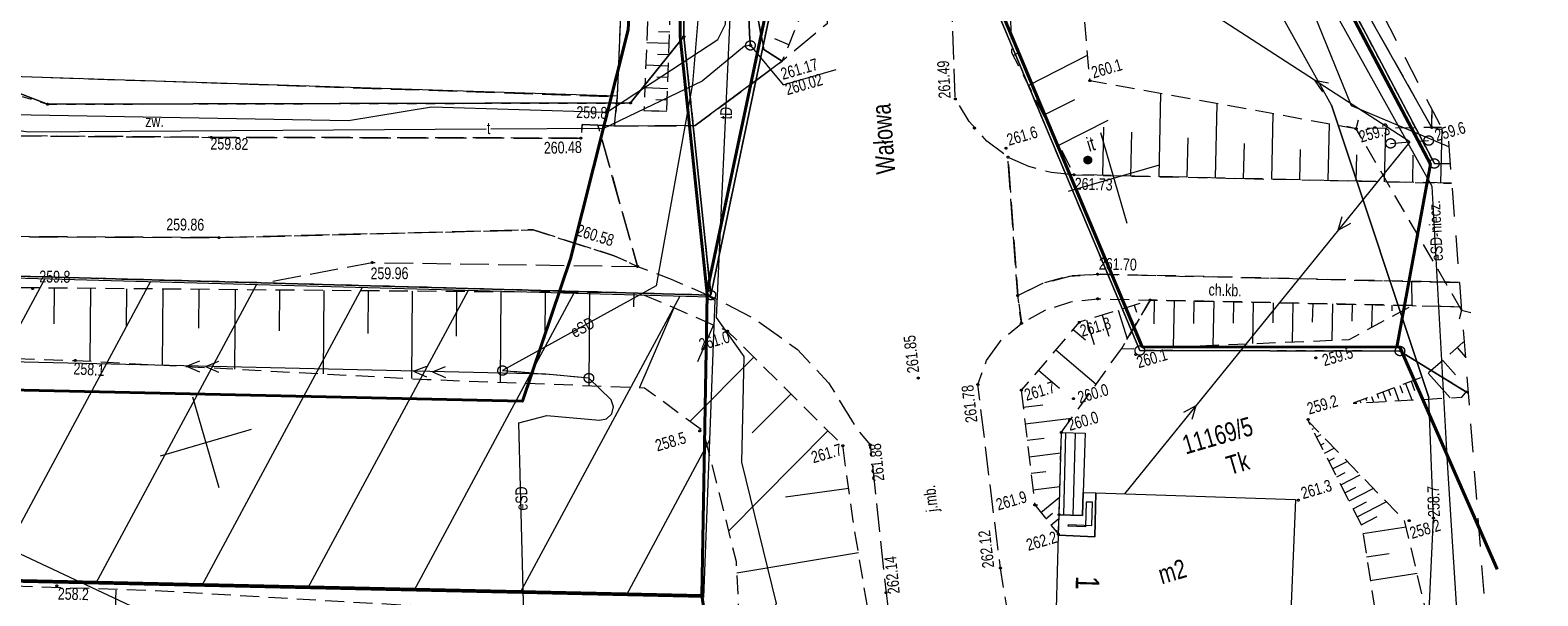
# Model space of a CAD drawing. Header units: millimetres. Extents: x -105537 to 923666, y -162842 to 175608.
# Tile 35 of 41: x 135949 to 215662, y -40228 to -10315. Entities that reach past the tile are written whole.
import ezdxf
from ezdxf.xclip import XClip

# ---------------------------------------------------------------- set-up
doc = ezdxf.new("R2010")
doc.units = ezdxf.units.MM
doc.header["$MEASUREMENT"] = 0
doc.header["$XCLIPFRAME"] = 0
for name, pattern in [('1', [1500, 1000, -500]), ('1053', [2000, 1500, -500]), ('1054', [2000, 1500, -500]), ('1056', [1500, 1000, -500]), ('1086', [1500, 1000, -500]), ('2216', [2500, 1500, -1000]), ('2218', [1000, 500, -500]), ('3820', [1500, 1000, -500])]:
    doc.linetypes.add(name, pattern=pattern)
doc.layers.add('A__!REF_RYSUNKI', color=7, linetype='Continuous')
doc.layers.add('Nowe_A_WYM_SYTUACJA', color=7, linetype='Continuous')
for name, color, linetype, lineweight in [('Nowe_A_WYM_SYTUACJA_Nr_pióra__1', 7, 'Continuous', 13), ('Nowe_A_WYM_SYTUACJA_Nr_pióra__45', 7, 'Continuous', 15), ('Nowe_A_WYM_SYTUACJA_Nr_pióra__85', 7, 'Continuous', 13), ('Wadowice Wałowa mdcp500_2_994-Nazwa_ulicy_Nr_pióra__7', 7, 'Continuous', 18), ('Wadowice Wałowa mdcp500_2_EGB_AdresNieruchomosci_Nr_pióra__7', 7, 'Continuous', 18), ('Wadowice Wałowa mdcp500_2_EGB_Budynek_Nr_pióra__7', 7, 'Continuous', 18), ('Wadowice Wałowa mdcp500_2_EGB_DzialkaEwidencyjna_Nr_pióra__3', 3, 'Continuous', 18), ('Wadowice Wałowa mdcp500_2_EGB_KonturUzytkuGruntowego_Nr_pióra__3', 3, 'Continuous', 18), ('Wadowice Wałowa mdcp500_2_EGB_ObiektTrwaleZwiazanyZBudynk_Nr_pióra__7', 7, 'Continuous', 18), ('Wadowice Wałowa mdcp500_2_EGB_PunktGraniczny_Nr_pióra__3', 3, 'Continuous', 18), ('Wadowice Wałowa mdcp500_2_GES_InneUrzadzeniaTowarzyszace_Nr_pióra__30', 30, 'Continuous', 18), ('Wadowice Wałowa mdcp500_2_GES_InneUrzadzeniaTowarzyszace_Nr_pióra__7', 7, 'Continuous', 18), ('Wadowice Wałowa mdcp500_2_GES_PrzewodElektroenergetyczny_Nr_pióra__1', 1, 'Continuous', 18), ('Wadowice Wałowa mdcp500_2_GES_PrzewodTelekomunikacyjny_Nr_pióra__30', 30, 'Continuous', 18), ('Wadowice Wałowa mdcp500_2_GES_Rzedna_Nr_pióra__1', 1, 'Continuous', 18), ('Wadowice Wałowa mdcp500_2_GES_Rzedna_Nr_pióra__30', 30, 'Continuous', 18), ('Wadowice Wałowa mdcp500_2_GES_UrzadzeniaTowarzyszczaceLin_Nr_pióra__7', 7, 'Continuous', 18), ('Wadowice Wałowa mdcp500_2_linie_mpzp_Nr_pióra__135', 135, 'Continuous', 18), ('Wadowice Wałowa mdcp500_2_OT_Komunikacja_Nr_pióra__7', 7, 'Continuous', 18), ('Wadowice Wałowa mdcp500_2_OT_Ogrodzenia_Nr_pióra__7', 7, 'Continuous', 18), ('Wadowice Wałowa mdcp500_2_OT_Rzedna_Nr_pióra__7', 7, 'Continuous', 18), ('Wadowice Wałowa mdcp500_2_OT_Skarpa_Nr_pióra__7', 7, 'Continuous', 18), ('Wadowice Wałowa mdcp500_2_OT_ZagospodarowanieTerenu_Nr_pióra__7', 7, 'Continuous', 18), ('Wadowice Wałowa mdcp500_2_siatka_Nr_pióra__7', 7, 'Continuous', 18), ('Wadowice Wałowa mdcp500_2_zakres_mapy_Nr_pióra__178', 178, 'Continuous', 18)]:
    doc.layers.add(name, color=color, linetype=linetype, lineweight=lineweight)
doc.layers.add('PZT_MPZP_Nr_pióra__226', color=7, linetype='Continuous', lineweight=40, true_color=0x59c9ff)
doc.layers.add('Wadowice Wałowa mdcp500_2_teren_zamkniety_Nr_pióra__9', color=7, linetype='Continuous', lineweight=18, true_color=0xaaaaaa)
doc.styles.add('STYL_AUTOMATYCZNY_5', font='arial.ttf')
doc.styles.add('STYL_AUTOMATYCZNY_6', font='arial.ttf', dxfattribs={"width": 0.75})
doc.linetypes.add('Linia zabudowy - nieprzekraczalna I WSC', pattern='A,0,[2,PAB.6.2 PROJEKT ZAGOSPODAROWANIA TERENU1.Shx,S=23.809524,R=0,X=0,Y=0.361417],-3000,0', length=3000)
doc.dimstyles.new('STYL_AUTOMATYCZNY__1', dxfattribs={"dimtxt": 1000, "dimasz": 570, "dimexe": 0.18, "dimexo": 0.0625, "dimgap": 0, "dimtad": 1, "dimlfac": 0.001, "dimzin": 0, "dimdsep": 46, "dimtxsty": 'STYL_AUTOMATYCZNY_5', "dimblk": 'ARROWHEAD_11', "dimblk1": 'ARROWHEAD_11', "dimblk2": 'ARROWHEAD_11', "dimcen": 0.09, "dimse1": 1, "dimse2": 1, "dimclrd": 7, "dimclre": 7, "dimclrt": 7, "dimadec": 0, "dimazin": 0, "dimtfac": 1, "dimtdec": 4, "dimtmove": 0, "dimatfit": 3, "dimfxl": 1, "dimtolj": 1, "dimtzin": 0, "dimarcsym": 0})

# ---------------------------------------------------------------- blocks, each defined once
blk = doc.blocks.new('*D83')
at = {"layer": 'Nowe_A_WYM_SYTUACJA_Nr_pióra__45', "linetype": 'Continuous', "lineweight": 15}
for points in [[(39365, 6908), (39376, 6850), (39409, 6802), (39457, 6769), (39515, 6758), (39572, 6769), (39621, 6802), (39653, 6850), (39665, 6908), (39653, 6965), (39621, 7014), (39572, 7046), (39515, 7058), (39457, 7046), (39409, 7014), (39376, 6965)], [(181743, -59771), (181754, -59829), (181787, -59877), (181835, -59910), (181893, -59921), (181950, -59910), (181999, -59877), (182031, -59829), (182043, -59771), (182031, -59714), (181999, -59665), (181950, -59633), (181893, -59621), (181835, -59633), (181787, -59665), (181754, -59714)]]:
    blk.add_hatch(color=7, dxfattribs=at).paths.add_polyline_path(points)
at = {"layer": 'Nowe_A_WYM_SYTUACJA_Nr_pióra__45', "color": 7, "linetype": 'Continuous', "lineweight": 15}
for centre in [(39515, 6908), (181893, -59771)]:
    blk.add_circle(centre, 150, dxfattribs=at)
at = {"layer": 'Nowe_A_WYM_SYTUACJA_Nr_pióra__85', "color": 7, "linetype": 'Continuous', "lineweight": 13}
for p, q in [((39578, 7044), (39753, 7417)), ((39243, 7035), (39379, 6971)), ((39276, 6398), (39451, 6772)), ((39651, 6844), (181757, -59708)), ((181956, -59635), (182131, -59262)), ((181654, -60281), (181829, -59907)), ((182029, -59835), (182164, -59899))]:
    blk.add_line(p, q, dxfattribs=at)
at = {"layer": 'Nowe_A_WYM_SYTUACJA_Nr_pióra__1', "color": 7, "lineweight": 13, "insert": (108889, -25361), "char_height": 1000, "attachment_point": 7, "rotation": 334.90516, "style": 'STYL_AUTOMATYCZNY_5'}
blk.add_mtext('\\A1;{\\pql;\\fArial|b1|i0|c238|p0;\\W1.000000;157,22}', dxfattribs=at)
blk = doc.blocks.new('ARROWHEAD_11')
at = {"color": 0, "linetype": 'Continuous', "lineweight": 0}
blk.add_line((0, 0), (-1, 0), dxfattribs=at)
at = {"color": 0, "linetype": 'Continuous', "lineweight": 0, "const_width": 0.25, "flags": 128}
blk.add_lwpolyline([(-0.125, 0, 1), (0.125, 0, 1)], format="xyb", close=True, dxfattribs=at)
blk = doc.blocks.new('Rysunek_3_2', base_point=(-5551989123, -7375062639))
at = {"layer": 'Wadowice Wałowa mdcp500_2_EGB_Budynek_Nr_pióra__7', "color": 7, "linetype": 'Continuous', "lineweight": 18, "flags": 128}
for points in [[(166978, -13802), (131699, -12653), (132261, 2759), (135363, 2622), (135515, 8394), (135679, 15087), (135856, 18878), (146920, 18477), (148199, 18412), (148927, 17738), (149498, 16884), (150109, 15073), (150361, 13209), (150052, 11338), (149283, 9614), (147906, 8192), (147358, 8178), (147144, 2189), (167615, 1570)], [(190164, -42836), (190324, -37019), (192235, -37108), (192298, -34787), (202848, -35141), (202520, -43204)]]:
    blk.add_lwpolyline(points, close=True, dxfattribs=at)
blk.add_lwpolyline([(210564, -15471), (210052, -15461), (210069, -14518)], dxfattribs=at)
at = {"layer": 'Wadowice Wałowa mdcp500_2_EGB_DzialkaEwidencyjna_Nr_pióra__3', "color": 3, "linetype": 'Continuous', "lineweight": 18, "flags": 128}
for points in [[(128827, 19733), (128375, -11861), (131646, -12220), (136867, -14231), (167689, -14167), (170510, -10658), (170353, 23258)], [(170353, 23258), (170510, -10658), (171939, -24324), (181302, 20264), (183513, 20398), (190086, 20719), (190033, 23184)], [(211975, -29514), (208371, -27283), (194615, -27259), (185141, -4678), (183513, 20398), (181302, 20264), (171939, -24324), (72353, -21598), (55554, -21138), (-6866, -18678), (-45068, -17183), (-49613, -17103)], [(211024, -17390), (210190, -17368), (190086, 20719), (183513, 20398)], [(183513, 20398), (185141, -4678), (194615, -27259), (208371, -27283), (211975, -29514)], [(190086, 20719), (210190, -17368), (211024, -17390)]]:
    blk.add_lwpolyline(points, dxfattribs=at)
blk.add_lwpolyline([(128375, -11861), (125144, -11709), (120249, -14072), (97767, -14018), (72069, -13723), (72353, -21598), (171939, -24324), (170510, -10658), (167689, -14167), (136867, -14231), (131646, -12220)], close=True, dxfattribs=at)
at = {"layer": 'Wadowice Wałowa mdcp500_2_EGB_KonturUzytkuGruntowego_Nr_pióra__3', "color": 3, "linetype": '2218', "lineweight": 18, "flags": 128}
for points in [[(170351, 23258), (170510, -10658)], [(171939, -24324), (181302, 20264)], [(210190, -17368), (190086, 20719)], [(194615, -27259), (185141, -4678)], [(167689, -14167), (170510, -10658)], [(170510, -10658), (171939, -24324)], [(131699, -12653), (136867, -14231)], [(136867, -14231), (167689, -14167)], [(211024, -17390), (210190, -17368)], [(171939, -24324), (72353, -21598)], [(208371, -27283), (194615, -27259)], [(211975, -29514), (208371, -27283)]]:
    blk.add_lwpolyline(points, dxfattribs=at)
at = {"layer": 'Wadowice Wałowa mdcp500_2_EGB_ObiektTrwaleZwiazanyZBudynk_Nr_pióra__7', "color": 7, "linetype": 'Continuous', "lineweight": 18, "flags": 128}
blk.add_lwpolyline([(191625, -34765), (191594, -35982), (190352, -35938), (190471, -31591), (191720, -31623)], close=True, dxfattribs=at)
for points in [[(190602, -35947), (190714, -31597)], [(190602, -35947), (190714, -31597)], [(191102, -35964), (191213, -31610)], [(191102, -35964), (191213, -31610)], [(191594, -35982), (191625, -34765)], [(191625, -34765), (192298, -34787)], [(192298, -34787), (192235, -37108)], [(191785, -35271), (191749, -36585)], [(192112, -35282), (191785, -35271)], [(192081, -36500), (192112, -35282)], [(190324, -37019), (190352, -35938)], [(190352, -35938), (191594, -35982)], [(190837, -36542), (190839, -36455)], [(191749, -36585), (190837, -36542)], [(190839, -36455), (192081, -36500)], [(192235, -37108), (190324, -37019)]]:
    blk.add_lwpolyline(points, dxfattribs=at)
at = {"layer": 'Wadowice Wałowa mdcp500_2_EGB_PunktGraniczny_Nr_pióra__3', "color": 3, "linetype": 'Continuous', "lineweight": 18}
for centre, radius in [((170510, -10658), 50), ((170510, -10658), 45), ((170510, -10658), 40), ((170510, -10658), 35), ((170510, -10658), 30), ((170510, -10658), 25), ((170510, -10658), 20), ((170510, -10658), 15), ((170510, -10658), 10), ((170510, -10658), 5), ((136867, -14231), 50), ((136867, -14231), 45), ((136867, -14231), 40), ((136867, -14231), 35), ((136867, -14231), 30), ((136867, -14231), 25), ((136867, -14231), 20), ((136867, -14231), 15), ((136867, -14231), 10), ((136867, -14231), 5), ((167689, -14167), 50), ((167689, -14167), 45), ((167689, -14167), 40), ((167689, -14167), 35), ((167689, -14167), 30), ((167689, -14167), 25), ((167689, -14167), 20), ((167689, -14167), 15), ((167689, -14167), 10), ((167689, -14167), 5), ((210190, -17368), 250), ((171939, -24324), 250), ((194615, -27259), 250), ((208371, -27283), 250)]:
    blk.add_circle(centre, radius, dxfattribs=at)
at = {"layer": 'Wadowice Wałowa mdcp500_2_GES_InneUrzadzeniaTowarzyszace_Nr_pióra__30', "color": 30, "linetype": 'Continuous', "lineweight": 18}
blk.add_circle((174031, -11122), 250, dxfattribs=at)
at = {"layer": 'Wadowice Wałowa mdcp500_2_GES_InneUrzadzeniaTowarzyszace_Nr_pióra__7', "color": 7, "linetype": '1', "lineweight": 18, "flags": 128}
for points in [[(207880, -16302), (209889, -16154)], [(165490, -28713), (160926, -28314)]]:
    blk.add_lwpolyline(points, dxfattribs=at)
at = {"layer": 'Wadowice Wałowa mdcp500_2_GES_InneUrzadzeniaTowarzyszace_Nr_pióra__7', "color": 7, "linetype": 'Continuous', "lineweight": 18}
for centre in [(209889, -16154), (207880, -16302), (160926, -28314), (165490, -28713)]:
    blk.add_circle(centre, 250, dxfattribs=at)
at = {"layer": 'Wadowice Wałowa mdcp500_2_GES_PrzewodElektroenergetyczny_Nr_pióra__1', "color": 1, "linetype": 'Continuous', "lineweight": 18}
for p, q in [((203853, -12965), (204279, -13583)), ((203853, -12965), (204591, -13101)), ((205111, -20888), (205324, -20169)), ((205111, -20888), (205770, -20530)), ((144217, -28074), (144917, -27803)), ((145217, -28097), (145917, -27826)), ((144217, -28074), (144904, -28377)), ((145217, -28097), (145903, -28400)), ((156214, -28351), (156914, -28080)), ((156214, -28351), (156900, -28653)), ((157214, -28374), (157913, -28103)), ((157214, -28374), (157900, -28676)), ((197581, -30178), (196922, -30535)), ((197581, -30178), (197368, -30897))]:
    blk.add_line(p, q, dxfattribs=at)
at = {"layer": 'Wadowice Wałowa mdcp500_2_GES_PrzewodElektroenergetyczny_Nr_pióra__1', "color": 1, "linetype": 'Continuous', "lineweight": 18, "flags": 128}
for points in [[(170771, 23256), (170858, 16503), (171285, -9349), (170968, -13160), (169050, -23843), (160926, -28314), (163212, -28512)], [(208889, -16226), (169261, 9434), (168815, 23263)], [(211505, -42890), (210892, -33183), (210068, -18591), (187619, 21750), (187494, 23193)], [(207267, -87532), (208691, -70644), (209947, -40239), (210140, -36110), (209890, -29746), (204761, -14284), (195921, 1619), (189242, 15536), (187970, 23192)], [(110979, -14690), (124751, -14760), (134011, -14760), (152780, -15084), (157165, -14369), (166436, -14657), (172302, -10803), (172716, -10005), (172845, -4729), (172270, 8009), (169359, 8275), (169261, 9434)], [(210954, -16488), (205801, -14314), (203009, -7409), (198782, 1306)], [(208889, -16226), (193803, -34839)], [(163212, -28512), (23034, -25279)], [(133332, -58316), (135579, -58185), (143707, -58379), (150082, -57949), (160491, -58823), (160550, -59024), (160679, -59466), (161085, -59681), (161521, -59533), (161724, -59120), (161842, -58669), (161944, -49578), (162029, -40574), (161785, -31084), (163275, -30692), (166044, -30937), (166420, -30869), (166708, -30608), (166798, -30238), (166670, -29869), (165490, -28713), (163212, -28512)]]:
    blk.add_lwpolyline(points, dxfattribs=at)
at = {"layer": 'Wadowice Wałowa mdcp500_2_GES_PrzewodTelekomunikacyjny_Nr_pióra__30', "color": 30, "linetype": 'Continuous', "lineweight": 18, "flags": 128}
for points in [[(174031, -11122), (173974, -10535), (173096, 18436), (173088, 23247)], [(172420, 22509), (172502, 7962), (172943, -9679), (172213, -25515), (173688, -27575), (173563, -33152), (175400, -40637), (173665, -44121), (173526, -46933)], [(174031, -11122), (173719, -11161), (171480, -13021), (166270, -15518), (160301, -15554)], [(160064, -15556), (135858, -15701), (133472, -15376), (123662, -15453), (119314, -15431)]]:
    blk.add_lwpolyline(points, dxfattribs=at)
at = {"layer": 'Wadowice Wałowa mdcp500_2_GES_Rzedna_Nr_pióra__1', "color": 1, "linetype": 'Continuous', "lineweight": 18}
for centre in [(166436, -14657), (210140, -36110)]:
    blk.add_circle(centre, 50, dxfattribs=at)
at = {"layer": 'Wadowice Wałowa mdcp500_2_GES_Rzedna_Nr_pióra__30', "color": 30, "linetype": 'Continuous', "lineweight": 18, "flags": 128}
blk.add_lwpolyline([(174031, -11122), (175763, -13204), (178557, -12390)], dxfattribs=at)
at = {"layer": 'Wadowice Wałowa mdcp500_2_GES_Rzedna_Nr_pióra__30', "color": 30, "linetype": 'Continuous', "lineweight": 18}
blk.add_circle((174031, -11122), 50, dxfattribs=at)
at = {"layer": 'Wadowice Wałowa mdcp500_2_GES_UrzadzeniaTowarzyszczaceLin_Nr_pióra__7', "color": 7, "linetype": 'Continuous', "lineweight": 18, "flags": 128}
for points in [[(173088, 23247), (173096, 18436), (173974, -10535), (174031, -11122)], [(204761, -14284), (209890, -29746)]]:
    blk.add_lwpolyline(points, dxfattribs=at)
at = {"layer": 'Wadowice Wałowa mdcp500_2_linie_mpzp_Nr_pióra__135', "color": 135, "linetype": 'Continuous', "lineweight": 18, "flags": 128}
for points in [[(171744, -24283), (170310, -10669), (170147, 24053)], [(209981, -17400), (189887, 20667), (189811, 24254)], [(171459, -40206), (171744, -24283), (181138, 20455), (183700, 20610), (185339, -4631), (194748, -27059), (208371, -27083), (213505, -38823)], [(-36429, -17520), (-36210, -35636), (171459, -40206), (174429, -59217), (180140, -92623)], [(209981, -17402), (208204, -27082)]]:
    blk.add_lwpolyline(points, dxfattribs=at)
at = {"layer": 'Wadowice Wałowa mdcp500_2_OT_Komunikacja_Nr_pióra__7', "color": 7, "linetype": 'Continuous', "lineweight": 18}
for p, q in [((206052, -15532), (206180, -15049)), ((206052, -15532), (205568, -15405)), ((211630, -25115), (211503, -25598)), ((211630, -25115), (212114, -25242))]:
    blk.add_line(p, q, dxfattribs=at)
at = {"layer": 'Wadowice Wałowa mdcp500_2_OT_Komunikacja_Nr_pióra__7', "color": 7, "linetype": '1053', "lineweight": 18, "flags": 128}
for points in [[(176853, 23233), (178081, -9974), (175711, -11956), (171109, -15359), (166848, -15392), (165970, -15345), (168061, -22808), (169832, -23490), (172068, -24443), (174354, -25641), (176516, -27199), (178167, -28968), (179710, -31476), (180361, -32245), (181201, -40062), (182338, -49938), (189127, -50179), (187247, -38759), (186056, -29055), (186519, -27784), (187311, -26679), (188363, -25820), (188163, -24347), (187646, -17030), (186533, -16177), (185598, -15148), (184865, -13955), (183659, 17930), (183488, 23208)], [(13131, -22175), (23385, -22479), (29563, -22877), (36561, -23265), (48311, -29029), (51424, -29059), (61616, -29830), (70697, -28715), (82260, -25430), (88165, -22033), (96565, -22263), (99315, -20764), (118782, -21155), (145932, -21287), (162549, -20873), (166835, -22249), (168061, -22808), (165970, -15345), (165136, -15307), (165064, -16026), (145512, -15983), (132035, -15878), (123611, -15957), (119031, -16218), (99755, -15907), (90515, -15620), (72846, -15497), (71960, -13672)], [(211104, -18409), (191136, -17961), (189925, -17845), (188750, -17531), (187646, -17030), (188163, -24347)], [(188163, -24347), (189486, -23702), (190915, -23317), (192387, -23221), (208974, -23597), (211516, -23654)], [(208974, -23597), (209004, -24880), (211616, -24939)], [(211516, -23654), (208974, -23597)]]:
    blk.add_lwpolyline(points, dxfattribs=at)
at = {"layer": 'Wadowice Wałowa mdcp500_2_OT_Komunikacja_Nr_pióra__7', "color": 7, "linetype": '1054', "lineweight": 18, "flags": 128}
blk.add_lwpolyline([(148219, 19069), (148199, 18412), (148927, 17738), (149498, 16884), (150109, 15073), (150361, 13209), (150052, 11338), (149283, 9614), (147906, 8192), (147358, 8178), (147144, 2189), (167615, 1570), (166983, -13852), (166848, -15392), (171109, -15359), (175711, -11956), (174738, -11333), (172347, 1344), (171541, 1391)], dxfattribs=at)
at = {"layer": 'Wadowice Wałowa mdcp500_2_OT_Komunikacja_Nr_pióra__7', "color": 7, "linetype": 'Continuous', "lineweight": 18, "flags": 128}
blk.add_lwpolyline([(171541, 1391), (172347, 1344), (174738, -11333), (175711, -11956), (171109, -15359), (166848, -15392)], dxfattribs=at)
at = {"layer": 'Wadowice Wałowa mdcp500_2_OT_Komunikacja_Nr_pióra__7', "color": 7, "linetype": '1054', "lineweight": 18, "flags": 128}
for points in [[(145512, -15983), (165064, -16026), (165136, -15307), (165970, -15345), (166848, -15392), (166983, -13852), (131699, -12653), (131481, -12227), (132035, -15878)], [(145932, -21287), (118782, -21155), (99315, -20764), (96565, -22263), (148296, -23681), (154034, -22603), (168061, -22808), (166835, -22249), (162549, -20873)]]:
    blk.add_lwpolyline(points, close=True, dxfattribs=at)
at = {"layer": 'Wadowice Wałowa mdcp500_2_OT_Komunikacja_Nr_pióra__7', "color": 7, "linetype": '1', "lineweight": 18, "flags": 128}
blk.add_lwpolyline([(211630, -25115), (206052, -15532)], dxfattribs=at)
at = {"layer": 'Wadowice Wałowa mdcp500_2_OT_Komunikacja_Nr_pióra__7', "color": 7, "linetype": '1056', "lineweight": 18, "flags": 128}
blk.add_lwpolyline([(211516, -23654), (208974, -23597), (192387, -23221), (190915, -23317), (189486, -23702), (188163, -24347), (188363, -25820), (189606, -25115), (190967, -24676), (192391, -24522), (195170, -24587), (209004, -24880), (211616, -24939)], dxfattribs=at)
at = {"layer": 'Wadowice Wałowa mdcp500_2_OT_Ogrodzenia_Nr_pióra__7', "color": 7, "linetype": 'Continuous', "lineweight": 18, "flags": 128}
blk.add_lwpolyline([(210052, -15461), (199099, 3972)], dxfattribs=at)
at = {"layer": 'Wadowice Wałowa mdcp500_2_OT_Rzedna_Nr_pióra__7', "color": 7, "linetype": 'Continuous', "lineweight": 18}
for centre in [(191978, -12987), (184865, -13955), (145512, -15983), (185876, -15494), (206052, -15532), (210052, -15461), (165064, -16026), (187541, -16561), (187646, -17030), (191136, -17961), (145932, -21287), (154034, -22603), (168061, -22808), (192387, -23221), (136082, -23979), (188163, -24347), (192391, -24522), (195170, -24587), (172816, -26225), (188363, -25820), (191419, -25763), (138335, -27781), (194405, -27466), (203924, -27641), (182904, -28712), (186056, -29055), (188351, -29355), (191106, -29802), (203520, -30904), (171354, -31504), (190471, -31591), (178916, -32291), (180361, -32245), (189065, -35417), (203002, -35169), (190352, -35938), (208860, -36254), (190310, -36971), (187247, -38759), (137360, -39699), (181201, -40062)]:
    blk.add_circle(centre, 50, dxfattribs=at)
at = {"layer": 'Wadowice Wałowa mdcp500_2_OT_Skarpa_Nr_pióra__7', "color": 7, "linetype": '3820', "lineweight": 18, "flags": 128}
for points in [[(171091, 23255), (171541, 1391), (172347, 1344), (174738, -11333), (175711, -11956), (176709, -9519), (175966, 1971), (175947, 23237)], [(187665, 23193), (187387, 3132), (187836, -11496), (191136, -17961), (211104, -18409)], [(210625, -15587), (210052, -15461), (206052, -15532), (191978, -12987), (189075, 20362), (187735, 23193)], [(180951, -49717), (181005, -45504), (179460, -36267), (178916, -32291), (172816, -26225), (168159, -24217), (147257, -24046), (129930, -23886), (113248, -23434), (91467, -22925), (80746, -26705), (70697, -28715), (61616, -29830), (44992, -30433), (29563, -22877), (23385, -22479), (13131, -22175), (-10262, -21678), (-25279, -21938), (-45465, -28769)], [(-44754, -30769), (-35383, -27871), (-25154, -24724), (-5885, -25371), (11131, -25643), (20652, -25827), (29267, -26046), (44462, -35264), (64272, -32222), (80558, -29780), (90091, -26284), (99677, -26512), (117762, -27129), (138335, -27781), (156939, -28787), (168429, -29221), (171541, -31502), (173273, -38413), (173469, -42304)], [(211765, -26838), (211715, -26819), (209694, -28606), (205904, -30043), (211644, -29725), (211962, -29346)], [(213121, -44124), (210168, -42820), (208619, -36251), (203514, -30989), (206353, -36516), (207292, -42564), (205236, -50308), (213200, -50759), (213643, -50772)], [(173469, -42304), (156250, -40758), (142423, -39953), (123922, -39374), (100910, -38860), (90279, -38655), (71500, -38980), (48852, -39610), (31477, -40068), (24078, -40234), (19896, -39035), (-3772, -37233), (-12330, -36425), (-34831, -35699), (-43112, -35387)]]:
    blk.add_lwpolyline(points, dxfattribs=at)
for points in [[(168897, -2369), (168399, -14565), (169612, -14618), (169856, -7839)], [(188351, -29355), (189065, -35417), (190310, -36971), (190352, -35938), (190471, -31591), (193641, -27168), (195170, -24587), (191419, -25763)], [(209004, -24880), (195170, -24587), (193641, -27168), (205685, -26680)]]:
    blk.add_lwpolyline(points, close=True, dxfattribs=at)
at = {"layer": 'Wadowice Wałowa mdcp500_2_OT_Skarpa_Nr_pióra__7', "color": 7, "linetype": 'Continuous', "lineweight": 18, "flags": 128}
for points in [[(169741, -11021), (168545, -10978)], [(169741, -11021), (168545, -10978)], [(169763, -10423), (169166, -10401)], [(169763, -10423), (169166, -10401)], [(176066, -11088), (175321, -10783)], [(169720, -11619), (169120, -11598)], [(169720, -11619), (169120, -11598)], [(175714, -11947), (175667, -11928)], [(187913, -11647), (188250, -11475)], [(188723, -13233), (191860, -11631)], [(169698, -12218), (168496, -12175)], [(169698, -12218), (168496, -12175)], [(169655, -13415), (168447, -13371)], [(169655, -13415), (168447, -13371)], [(169677, -12816), (169074, -12795)], [(169677, -12816), (169074, -12795)], [(169634, -14013), (169028, -13991)], [(169634, -14013), (169028, -13991)], [(189532, -14819), (191177, -13979)], [(195638, -18062), (195736, -13667)], [(198617, -18129), (198705, -14204)], [(169612, -14612), (168818, -14583)], [(169612, -14612), (168818, -14583)], [(190341, -16404), (192949, -15073)], [(201596, -18196), (201674, -14741)], [(192658, -17995), (192715, -15445)], [(194148, -18029), (194200, -15713)], [(204576, -18263), (204643, -15277)], [(207555, -18330), (207619, -15504)], [(210534, -18397), (210598, -15581)], [(197127, -18096), (197174, -16015)], [(200107, -18163), (200148, -16317)], [(203086, -18229), (203122, -16619)], [(206065, -18296), (206096, -16914)], [(209045, -18363), (209077, -16920)], [(191168, -17962), (191169, -17935)], [(137222, -23953), (137204, -25849)], [(139135, -23971), (139099, -27822)], [(141048, -23989), (141030, -25957)], [(142962, -24007), (142924, -28029)], [(144875, -24024), (144856, -26078)], [(146788, -24042), (146749, -28236)], [(149130, -24062), (149112, -26212)], [(151471, -24081), (151435, -28490)], [(153813, -24100), (153795, -26358)], [(156155, -24119), (156117, -28743)], [(158496, -24138), (158477, -26491)], [(160838, -24157), (160799, -28933)], [(163180, -24176), (163160, -26599)], [(165521, -24196), (165481, -29110)], [(167863, -24215), (167857, -24946)], [(195162, -24590), (195164, -24597)], [(195162, -24590), (195164, -24597)], [(195383, -24592), (195356, -25846)], [(195383, -24592), (195356, -25846)], [(196430, -24614), (196378, -27057)], [(196430, -24614), (196378, -27057)], [(197477, -24636), (197452, -25825)], [(197477, -24636), (197452, -25825)], [(198524, -24658), (198475, -26972)], [(198524, -24658), (198475, -26972)], [(199571, -24680), (199547, -25805)], [(199571, -24680), (199547, -25805)], [(200618, -24702), (200572, -26887)], [(200618, -24702), (200572, -26887)], [(169980, -25002), (168166, -29211)], [(192634, -25382), (192982, -26492)], [(192634, -25382), (192982, -26492)], [(193476, -25118), (193954, -26640)], [(193476, -25118), (193954, -26640)], [(194319, -24854), (194439, -25236)], [(194319, -24854), (194439, -25236)], [(201665, -24725), (201642, -25785)], [(201665, -24725), (201642, -25785)], [(202712, -24747), (202668, -26802)], [(202712, -24747), (202668, -26802)], [(203759, -24769), (203738, -25764)], [(203759, -24769), (203738, -25764)], [(204806, -24791), (204765, -26717)], [(204806, -24791), (204765, -26717)], [(205853, -24813), (205834, -25711)], [(205853, -24813), (205834, -25711)], [(206900, -24835), (206874, -26035)], [(206900, -24835), (206874, -26035)], [(207947, -24857), (207940, -25159)], [(207947, -24857), (207940, -25159)], [(208994, -24880), (208993, -24886)], [(208994, -24880), (208993, -24886)], [(172074, -25905), (171232, -27858)], [(191099, -26138), (191751, -26695)], [(191099, -26138), (191751, -26695)], [(191791, -25647), (192197, -26940)], [(191791, -25647), (192197, -26940)], [(211396, -27101), (211824, -27585)], [(174205, -27606), (170841, -30989)], [(190178, -27216), (192305, -29033)], [(190178, -27216), (192305, -29033)], [(210633, -27775), (211312, -28543)], [(189257, -28294), (190367, -29241)], [(189257, -28294), (190367, -29241)], [(209870, -28449), (211028, -29759)], [(188354, -29377), (188406, -29371)], [(188354, -29377), (188406, -29371)], [(207460, -29453), (207647, -29946)], [(207760, -29339), (207872, -29633)], [(208061, -29225), (208320, -29909)], [(208361, -29111), (208509, -29501)], [(208662, -28997), (208994, -29871)], [(208962, -28883), (209146, -29368)], [(176168, -29558), (174126, -31612)], [(188457, -30251), (189482, -30130)], [(188457, -30251), (189482, -30130)], [(205958, -30023), (205961, -30031)], [(206258, -29909), (206301, -30021)], [(206559, -29795), (206598, -29898)], [(206859, -29681), (206974, -29983)], [(207159, -29567), (207235, -29766)], [(188560, -31124), (191013, -30835)], [(188560, -31124), (191013, -30835)], [(203516, -30993), (203517, -30993)], [(178131, -31510), (172869, -36801)], [(203732, -31414), (203797, -31381)], [(203948, -31835), (204206, -31703)], [(188663, -31997), (189564, -31891)], [(188663, -31997), (189564, -31891)], [(188765, -32871), (190442, -32674)], [(188765, -32871), (190442, -32674)], [(204165, -32256), (204358, -32157)], [(204381, -32677), (204895, -32413)], [(204597, -33098), (204918, -32933)], [(204813, -33519), (205584, -33123)], [(188868, -33744), (189643, -33653)], [(188868, -33744), (189643, -33653)], [(205030, -33940), (205479, -33709)], [(205246, -34361), (206273, -33833)], [(179226, -34554), (175880, -35011)], [(188971, -34618), (190393, -34450)], [(188971, -34618), (190393, -34450)], [(189382, -35812), (190378, -35014)], [(189382, -35812), (190378, -35014)], [(205462, -34782), (206040, -34485)], [(205678, -35203), (206962, -34543)], [(189112, -35475), (189215, -35394)], [(189112, -35475), (189215, -35394)], [(189651, -36148), (190007, -35863)], [(189651, -36148), (190007, -35863)], [(205895, -35624), (206601, -35261)], [(206111, -36045), (207651, -35254)], [(189920, -36484), (190344, -36145)], [(189920, -36484), (190344, -36145)], [(206327, -36466), (207161, -36037)], [(206417, -36928), (208695, -36574)], [(190189, -36821), (190255, -36768)], [(190189, -36821), (190255, -36768)], [(179741, -37950), (173304, -39027)], [(206609, -38169), (207797, -37984)], [(206802, -39409), (209273, -39026)], [(140201, -48888), (140504, -39932)]]:
    blk.add_lwpolyline(points, dxfattribs=at)
at = {"layer": 'Wadowice Wałowa mdcp500_2_OT_ZagospodarowanieTerenu_Nr_pióra__7', "color": 7, "linetype": '1086', "lineweight": 18, "flags": 128}
blk.add_lwpolyline([(200369, 4145), (199099, 3972), (210052, -15461), (210069, -14518)], dxfattribs=at)
at = {"layer": 'Wadowice Wałowa mdcp500_2_OT_ZagospodarowanieTerenu_Nr_pióra__7', "color": 7, "linetype": 'Continuous', "lineweight": 18}
for radius in [200, 180, 160, 140, 120, 100, 80, 60, 40, 20]:
    blk.add_circle((191868, -17185), radius, dxfattribs=at)
at = {"layer": 'Wadowice Wałowa mdcp500_2_siatka_Nr_pióra__7', "color": 7, "linetype": 'Continuous', "lineweight": 18}
for p, q in [((193249, -18137), (193249, -18137)), ((145245, -32121), (145245, -32121))]:
    blk.add_line(p, q, dxfattribs=at)
at = {"layer": 'Wadowice Wałowa mdcp500_2_siatka_Nr_pióra__7', "color": 7, "linetype": 'Continuous', "lineweight": 18, "flags": 128}
for points in [[(193949, -20537), (192550, -15737)], [(190849, -18836), (195650, -17438)], [(145944, -34521), (144546, -29721)], [(142845, -32820), (147645, -31422)]]:
    blk.add_lwpolyline(points, dxfattribs=at)
at = {"layer": 'Wadowice Wałowa mdcp500_2_teren_zamkniety_Nr_pióra__9', "color": 253, "linetype": 'Continuous', "lineweight": 18, "true_color": 0xaaaaaa, "flags": 128}
blk.add_lwpolyline([(-36212, -35736), (-35614, -17653), (-6869, -18778), (55550, -21238), (72350, -21698), (171906, -24423), (172155, -24600), (171556, -40308)], close=True, dxfattribs=at)
for points in [[(136723, -23460), (128174, -39353)], [(142319, -23613), (133785, -39476)], [(147914, -23766), (139397, -39600)], [(153510, -23920), (145008, -39723)], [(159106, -24073), (150620, -39847)], [(164701, -24226), (156231, -39970)], [(170297, -24379), (161843, -40094)], [(171873, -32004), (167454, -40217)]]:
    blk.add_lwpolyline(points, dxfattribs=at)
at = {"layer": 'Wadowice Wałowa mdcp500_2_zakres_mapy_Nr_pióra__178', "color": 178, "linetype": '2216', "lineweight": 18, "flags": 128}
blk.add_lwpolyline([(-40483, 56408), (-5213, 67491), (39821, 70990), (82874, 71190), (110281, 22047), (166247, 18451), (167791, 23267), (190180, 23749), (210929, -16171), (215662, -76514), (204751, -90911), (192280, -94240), (99368, -84761), (95395, -58866), (-13644, -56772), (-14810, -56089), (-36248, -54694), (-51798, -10956), (-46825, 27703)], close=True, dxfattribs=at)
at = {"layer": 'Wadowice Wałowa mdcp500_2_994-Nazwa_ulicy_Nr_pióra__7', "color": 7, "linetype": 'Continuous', "lineweight": 18, "insert": (180693, -17963), "char_height": 1000, "attachment_point": 1, "rotation": 94.04307, "style": 'STYL_AUTOMATYCZNY_6'}
blk.add_mtext('\\A1;{\\pql;\\fArial|b0|i0|c238|p0;\\W0.750000;Wałowa}', dxfattribs=at)
at = {"layer": 'Wadowice Wałowa mdcp500_2_EGB_AdresNieruchomosci_Nr_pióra__7', "color": 7, "linetype": 'Continuous', "lineweight": 18, "insert": (191243, -39159), "char_height": 1250, "attachment_point": 7, "rotation": 268.42147, "style": 'STYL_AUTOMATYCZNY_6'}
blk.add_mtext('\\A1;{\\pql;\\fArial|b0|i0|c238|p0;\\W0.750000;1}', dxfattribs=at)
at = {"layer": 'Wadowice Wałowa mdcp500_2_EGB_Budynek_Nr_pióra__7', "color": 7, "linetype": 'Continuous', "lineweight": 18, "insert": (195494, -38661), "char_height": 1000, "attachment_point": 1, "rotation": 16.24147, "style": 'STYL_AUTOMATYCZNY_6'}
blk.add_mtext('\\A1;{\\pql;\\fArial|b0|i0|c238|p0;\\W0.750000;m2}', dxfattribs=at)
at = {"layer": 'Wadowice Wałowa mdcp500_2_EGB_DzialkaEwidencyjna_Nr_pióra__3', "color": 3, "linetype": 'Continuous', "lineweight": 18, "insert": (196769, -31795), "char_height": 1000, "attachment_point": 1, "rotation": 16.24147, "style": 'STYL_AUTOMATYCZNY_6'}
blk.add_mtext('\\A1;{\\pql;\\fArial|b0|i0|c238|p0;\\W0.750000;11169/5}', dxfattribs=at)
at = {"layer": 'Wadowice Wałowa mdcp500_2_EGB_KonturUzytkuGruntowego_Nr_pióra__3', "color": 3, "linetype": 'Continuous', "lineweight": 18, "insert": (199375, -33846), "char_height": 1000, "attachment_point": 7, "rotation": 16.24147, "style": 'STYL_AUTOMATYCZNY_6'}
blk.add_mtext('\\A1;{\\pql;\\fArial|b0|i0|c238|p0;\\W0.750000;Tk}', dxfattribs=at)
at = {"layer": 'Wadowice Wałowa mdcp500_2_GES_PrzewodElektroenergetyczny_Nr_pióra__1', "color": 1, "linetype": 'Continuous', "lineweight": 18, "char_height": 625, "attachment_point": 4, "style": 'STYL_AUTOMATYCZNY_6'}
for s, insert, rotation in [('\\A1;{\\pql;\\fArial|b0|i0|c238|p0;\\W0.750000;eSD-niecz.}', (210340, -22522), 92.82437), ('\\A1;{\\pql;\\fArial|b0|i0|c238|p0;\\W0.750000;eSD}', (164595, -26334), 28.58707), ('\\A1;{\\pql;\\fArial|b0|i0|c238|p0;\\W0.750000;eSD}', (161945, -35718), 91.39417)]:
    blk.add_mtext(s, dxfattribs=dict(at, insert=insert, rotation=rotation))
at = {"layer": 'Wadowice Wałowa mdcp500_2_GES_PrzewodTelekomunikacyjny_Nr_pióra__30', "color": 30, "linetype": 'Continuous', "lineweight": 18, "char_height": 625, "attachment_point": 4, "style": 'STYL_AUTOMATYCZNY_6'}
for s, insert, rotation in [('\\A1;{\\pql;\\fArial|b0|i0|c238|p0;\\W0.750000;tD}', (172732, -15027), 87.32537), ('\\A1;{\\pql;\\fArial|b0|i0|c238|p0;\\W0.750000;t}', (160098, -15501), 0.30667)]:
    blk.add_mtext(s, dxfattribs=dict(at, insert=insert, rotation=rotation))
at = {"layer": 'Wadowice Wałowa mdcp500_2_GES_Rzedna_Nr_pióra__1', "color": 1, "linetype": 'Continuous', "lineweight": 18, "char_height": 625, "attachment_point": 4, "style": 'STYL_AUTOMATYCZNY_6'}
for s, insert, rotation in [('\\A1;{\\pql;\\fArial|b0|i0|c238|p0;\\W0.750000;259.8}', (164827, -14651), 358.35177), ('\\A1;{\\pql;\\fArial|b0|i0|c238|p0;\\W0.750000;258.7}', (210178, -36055), 91.83337)]:
    blk.add_mtext(s, dxfattribs=dict(at, insert=insert, rotation=rotation))
at = {"layer": 'Wadowice Wałowa mdcp500_2_GES_Rzedna_Nr_pióra__30', "color": 30, "linetype": 'Continuous', "lineweight": 18, "char_height": 625, "attachment_point": 7, "rotation": 16.24147, "style": 'STYL_AUTOMATYCZNY_6'}
for s, insert in [('\\A1;{\\pql;\\fArial|b0|i0|c238|p0;\\W0.750000;261.17}', (175747, -12958)), ('\\A1;{\\pql;\\fArial|b0|i0|c238|p0;\\W0.750000;260.02}', (175983, -13768))]:
    blk.add_mtext(s, dxfattribs=dict(at, insert=insert))
at = {"layer": 'Wadowice Wałowa mdcp500_2_OT_Komunikacja_Nr_pióra__7', "color": 7, "linetype": 'Continuous', "lineweight": 18, "char_height": 625, "attachment_point": 4, "style": 'STYL_AUTOMATYCZNY_6'}
for s, insert, rotation in [('\\A1;{\\pql;\\fArial|b0|i0|c238|p0;\\W0.750000;zw.}', (142033, -15128), 0.38297), ('\\A1;{\\pql;\\fArial|b0|i0|c238|p0;\\W0.750000;ch.kb.}', (198256, -24040), 358.38517), ('\\A1;{\\pql;\\fArial|b0|i0|c238|p0;\\W0.750000;j.mb.}', (183733, -35776), 96.57067)]:
    blk.add_mtext(s, dxfattribs=dict(at, insert=insert, rotation=rotation))
at = {"layer": 'Wadowice Wałowa mdcp500_2_OT_Rzedna_Nr_pióra__7', "color": 7, "linetype": 'Continuous', "lineweight": 18, "char_height": 625, "style": 'STYL_AUTOMATYCZNY_6'}
for s, insert, attachment_point, rotation in [('\\A1;{\\pql;\\fArial|b0|i0|c238|p0;\\W0.750000;260.1}', (192173, -12878), 7, 16.24147), ('\\A1;{\\pql;\\fArial|b0|i0|c238|p0;\\W0.750000;261.49}', (184624, -13913), 7, 92.65487), ('\\A1;{\\pql;\\fArial|b0|i0|c238|p0;\\W0.750000;261.6}', (187521, -15832), 1, 16.24147), ('\\A1;{\\pql;\\fArial|b0|i0|c238|p0;\\W0.750000;259.3}', (206147, -15667), 1, 16.24147), ('\\A1;{\\pql;\\fArial|b0|i0|c238|p0;\\W0.750000;259.6}', (210146, -15596), 1, 16.24147), ('\\A1;{\\pql;\\fArial|b0|i0|c238|p0;\\W0.750000;259.82}', (145479, -16635), 7, 359.42607), ('\\A1;{\\pql;\\fArial|b0|i0|c238|p0;\\W0.750000;260.48}', (163102, -16230), 1, 1.41497), ('\\A1;{\\pql;\\fArial|b0|i0|c238|p0;\\W0.750000;261.73}', (191185, -18119), 1, 358.52477), ('\\A1;{\\pql;\\fArial|b0|i0|c238|p0;\\W0.750000;259.86}', (143145, -20908), 7, 359.52637), ('\\A1;{\\pql;\\fArial|b0|i0|c238|p0;\\W0.750000;260.58}', (164778, -21171), 7, 342.82477), ('\\A1;{\\pql;\\fArial|b0|i0|c238|p0;\\W0.750000;259.8}', (136437, -23030), 1, 359.46937), ('\\A1;{\\pql;\\fArial|b0|i0|c238|p0;\\W0.750000;259.96}', (153947, -23498), 7, 0.34387), ('\\A1;{\\pql;\\fArial|b0|i0|c238|p0;\\W0.750000;261.70}', (192447, -22984), 7, 358.51517), ('\\A1;{\\pql;\\fArial|b0|i0|c238|p0;\\W0.750000;261.8}', (191394, -25933), 1, 16.24147), ('\\A1;{\\pql;\\fArial|b0|i0|c238|p0;\\W0.750000;261.0}', (171247, -26662), 1, 16.24147), ('\\A1;{\\pql;\\fArial|b0|i0|c238|p0;\\W0.750000;261.85}', (182967, -28409), 7, 96.29477), ('\\A1;{\\pql;\\fArial|b0|i0|c238|p0;\\W0.750000;259.5}', (204202, -27489), 1, 16.24147), ('\\A1;{\\pql;\\fArial|b0|i0|c238|p0;\\W0.750000;258.1}', (138260, -27892), 1, 356.90207), ('\\A1;{\\pql;\\fArial|b0|i0|c238|p0;\\W0.750000;260.1}', (194385, -27595), 1, 16.24147), ('\\A1;{\\pql;\\fArial|b0|i0|c238|p0;\\W0.750000;261.78}', (186048, -31035), 7, 96.68657), ('\\A1;{\\pql;\\fArial|b0|i0|c238|p0;\\W0.750000;261.7}', (188451, -29321), 1, 16.24147), ('\\A1;{\\pql;\\fArial|b0|i0|c238|p0;\\W0.750000;260.0}', (191272, -29453), 1, 16.24147), ('\\A1;{\\pql;\\fArial|b0|i0|c238|p0;\\W0.750000;259.2}', (203396, -30047), 1, 16.24147), ('\\A1;{\\pql;\\fArial|b0|i0|c238|p0;\\W0.750000;260.0}', (190740, -30909), 1, 16.24147), ('\\A1;{\\pql;\\fArial|b0|i0|c238|p0;\\W0.750000;258.5}', (168936, -31997), 1, 16.24147), ('\\A1;{\\pql;\\fArial|b0|i0|c238|p0;\\W0.750000;261.7}', (177184, -32622), 1, 16.24147), ('\\A1;{\\pql;\\fArial|b0|i0|c238|p0;\\W0.750000;261.88}', (180494, -34196), 1, 95.69517), ('\\A1;{\\pql;\\fArial|b0|i0|c238|p0;\\W0.750000;261.3}', (203074, -34519), 1, 16.24147), ('\\A1;{\\pql;\\fArial|b0|i0|c238|p0;\\W0.750000;261.9}', (186954, -35118), 1, 16.24147), ('\\A1;{\\pql;\\fArial|b0|i0|c238|p0;\\W0.750000;258.2}', (208827, -36622), 1, 16.24147), ('\\A1;{\\pql;\\fArial|b0|i0|c238|p0;\\W0.750000;262.12}', (186934, -38716), 7, 96.70347), ('\\A1;{\\pql;\\fArial|b0|i0|c238|p0;\\W0.750000;262.2}', (188552, -37252), 1, 16.24147), ('\\A1;{\\pql;\\fArial|b0|i0|c238|p0;\\W0.750000;262.14}', (181307, -40158), 1, 95.77357), ('\\A1;{\\pql;\\fArial|b0|i0|c238|p0;\\W0.750000;258.2}', (137422, -39797), 1, 358.73937)]:
    blk.add_mtext(s, dxfattribs=dict(at, insert=insert, attachment_point=attachment_point, rotation=rotation))
at = {"layer": 'Wadowice Wałowa mdcp500_2_OT_ZagospodarowanieTerenu_Nr_pióra__7', "color": 7, "linetype": 'Continuous', "lineweight": 18, "insert": (191940, -16756), "char_height": 750, "attachment_point": 7, "rotation": 16.24147, "style": 'STYL_AUTOMATYCZNY_6'}
blk.add_mtext('\\A1;{\\pql;\\fArial|b0|i0|c238|p0;\\W0.750000;it}', dxfattribs=at)

msp = doc.modelspace()

# ---------------------------------------------------------------- linework, layer by layer
at = {"layer": 'PZT_MPZP_Nr_pióra__226', "color": 151, "linetype": 'Linia zabudowy - nieprzekraczalna I WSC', "lineweight": 40, "true_color": 0x59c9ff}
for points in [[(164511.466, -22402.19), (167567.57, -10295.897), (168553.783, 8004.785), (168358.956, 24173.462)], [(-25692.586, -25783.13), (161976.705, -29940.99), (164511.466, -22402.19)]]:
    msp.add_lwpolyline(points, dxfattribs=at)
at = {"layer": 'PZT_MPZP_Nr_pióra__226', "color": 151, "linetype": 'Continuous', "lineweight": 40, "true_color": 0x59c9ff}
for points in [[(171459.496, -40205.528), (171743.7, -24282.892), (170310.332, -10669.182), (170215.327, 9502.957), (170146.8, 24052.989)], [(208204.27, -27082.405), (209980.812, -17402.417), (189886.802, 20667.377), (189810.671, 24254.23)], [(183699.983, 20609.5), (181138.068, 20454.586), (171733.152, -24182.718)], [(183699.983, 20609.5), (185338.844, -4631.149), (194748.377, -27059.204), (208371.222, -27082.723), (213505.246, -38823.151)], [(-36429.18, -17520.246), (-36209.897, -35635.675), (171459.496, -40205.528), (174391.348, -58978.531), (180140.333, -92623.229)]]:
    msp.add_lwpolyline(points, dxfattribs=at)

# ---------------------------------------------------------------- block references
at = {"layer": 'A__!REF_RYSUNKI', "color": 7, "linetype": 'Continuous', "lineweight": 13}
ref = msp.add_blockref('Rysunek_3_2', (-5551989123.249, -7375062639.407), dxfattribs=at)
XClip(ref).set_block_clipping_path([(-61241.4531575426, -107607.1502755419), (18474.2309784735, -84385.0293576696), (39659.2429552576, -157107.8322890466), (251319.9927157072, -95448.5543467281), (195865.5394707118, 94912.5971797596), (119370.7429366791, 72628.7588867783), (110592.302622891, 102762.9304267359), (-104289.334739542, 40165.3698595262)])

# ---------------------------------------------------------------- dimensions: what is measured, and where the dimension line sits
at = {"layer": 'Nowe_A_WYM_SYTUACJA', "color": 7, "linetype": 'Continuous', "lineweight": 13}
dim = msp.add_linear_dim(base=(181892.795, -59771.324), p1=(36350, 150), p2=(178697.338, -66594.492), angle=334.90515769, dimstyle='STYL_AUTOMATYCZNY__1', dxfattribs=at)
dim.commit()
dim.dimension.update_dxf_attribs({"geometry": '*D83', "text_midpoint": (110962.915, -25780.164), "dimtype": 160, "text_rotation": 334.90515769})

doc.saveas('drawing.dxf')
